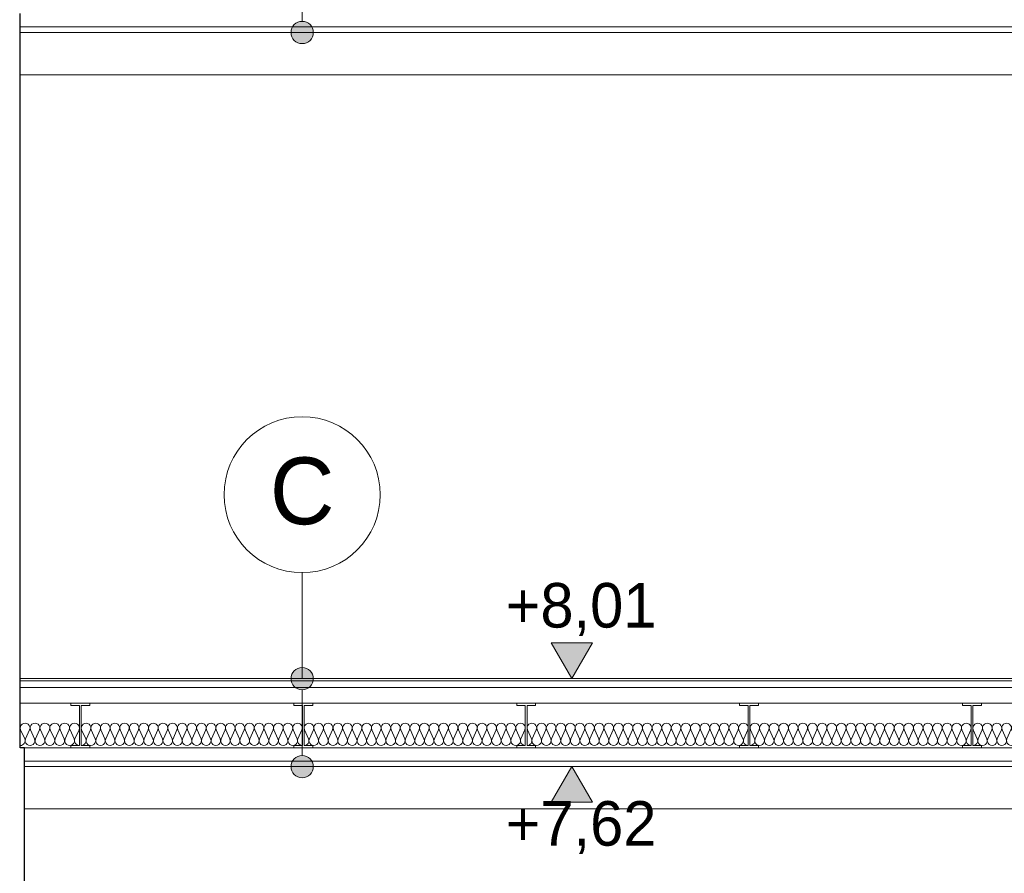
# Model space of a CAD drawing. Extents: x -394022 to -71759, y -12022 to 18278.
# Tile 50 of 91: x -182146 to -177729, y 3684 to 7516. Entities that reach past the tile are written whole.
import ezdxf

# ---------------------------------------------------------------- set-up
doc = ezdxf.new("R2010")
doc.units = 0
doc.header["$MEASUREMENT"] = 0
for name, color, linetype in [('Arch opisy', 7, 'Continuous'), ('Arch wymiary', 7, 'Continuous'), ('INWENT STROPY', 7, 'Continuous')]:
    doc.layers.add(name, color=color, linetype=linetype)
for name, color, linetype, lineweight in [('Arch opisy_Nr_Pióra__21', 7, 'Continuous', 13), ('Arch wymiary_Nr_Pióra__21', 7, 'Continuous', 13), ('INWENT STROPY_Nr_Pióra__21', 7, 'Continuous', 13), ('INWENT.ŚCIANY_Nr_Pióra__1', 7, 'Continuous', 25)]:
    doc.layers.add(name, color=color, linetype=linetype, lineweight=lineweight)
for name, color, linetype, lineweight, true_color in [('INWENT STROPY_Nr_Pióra__2', 7, 'Continuous', 13, 0x7f7f7f), ('INWENT STROPY_Nr_Pióra__25', 7, 'Continuous', 15, 0x40a5ff), ('Inwentaryzacja Konst._Nr_Pióra__25', 7, 'Continuous', 15, 0x40a5ff)]:
    doc.layers.add(name, color=color, linetype=linetype, lineweight=lineweight, true_color=true_color)
doc.styles.add('GENERATED_STYLE_1', font='txt')
doc.styles.add('GENERATED_STYLE_2', font='txt')

# ---------------------------------------------------------------- blocks, each defined once
blk = doc.blocks.new('Izolacja cieplna 14_4', base_point=(-182143.6, 4258.2))
at = {"layer": 'INWENT STROPY_Nr_Pióra__2', "linetype": 'Continuous'}
for p, q in [((-182141.7, 4328.4), (-182123.3, 4288)), ((-182119.6, 4288), (-182101.1, 4328.4)), ((-182097.4, 4328.4), (-182079, 4288)), ((-182075.2, 4288), (-182056.8, 4328.4)), ((-182053.1, 4328.4), (-182034.6, 4288)), ((-182030.9, 4288), (-182012.5, 4328.4)), ((-182008.7, 4328.4), (-181990.3, 4288)), ((-181986.6, 4288), (-181968.1, 4328.4)), ((-181964.4, 4328.4), (-181946, 4288)), ((-181942.2, 4288), (-181923.8, 4328.4)), ((-181920.1, 4328.4), (-181901.6, 4288)), ((-181897.9, 4288), (-181879.5, 4328.4))]:
    blk.add_line(p, q, dxfattribs=at)
for centre, start_param, end_param in [((-182121.4, 4336.9), 5.870392, 9.837571), ((-182077.1, 4336.9), 5.870392, 9.837571), ((-182032.8, 4336.9), 5.870392, 9.837571), ((-181988.4, 4336.9), 5.870392, 9.837571), ((-181944.1, 4336.9), 5.870392, 9.837571), ((-181899.8, 4336.9), 5.870392, 9.837571), ((-182143.6, 4279.4), 4.712389, 6.695979), ((-182099.3, 4279.4), 2.7288, 6.695979), ((-182054.9, 4279.4), 2.7288, 6.695979), ((-182010.6, 4279.4), 2.7288, 6.695979), ((-181966.3, 4279.4), 2.7288, 6.695979), ((-181921.9, 4279.4), 2.7288, 6.695979), ((-181877.6, 4279.4), 2.7288, 4.712389)]:
    blk.add_ellipse(centre, major_axis=(22.2, 0), ratio=0.95945, start_param=start_param, end_param=end_param, dxfattribs=at)
blk = doc.blocks.new('Izolacja cieplna 14_13', base_point=(-181869.6, 4258.2))
at = {"layer": 'INWENT STROPY_Nr_Pióra__2', "linetype": 'Continuous'}
for p, q in [((-181867.8, 4328.4), (-181849.8, 4288)), ((-181846.2, 4288), (-181828.3, 4328.4)), ((-181824.7, 4328.4), (-181806.7, 4288)), ((-181803.1, 4288), (-181785.1, 4328.4)), ((-181781.5, 4328.4), (-181763.6, 4288)), ((-181760, 4288), (-181742, 4328.4)), ((-181738.4, 4328.4), (-181720.4, 4288)), ((-181716.8, 4288), (-181698.9, 4328.4)), ((-181695.3, 4328.4), (-181677.3, 4288)), ((-181673.7, 4288), (-181655.8, 4328.4)), ((-181652.1, 4328.4), (-181634.2, 4288)), ((-181630.6, 4288), (-181612.6, 4328.4)), ((-181609, 4328.4), (-181591.1, 4288)), ((-181587.4, 4288), (-181569.5, 4328.4)), ((-181565.9, 4328.4), (-181547.9, 4288)), ((-181544.3, 4288), (-181526.4, 4328.4)), ((-181522.7, 4328.4), (-181504.8, 4288)), ((-181501.2, 4288), (-181483.2, 4328.4)), ((-181479.6, 4328.4), (-181461.7, 4288)), ((-181458, 4288), (-181440.1, 4328.4)), ((-181436.5, 4328.4), (-181418.5, 4288)), ((-181414.9, 4288), (-181397, 4328.4)), ((-181393.3, 4328.4), (-181375.4, 4288)), ((-181371.8, 4288), (-181353.8, 4328.4)), ((-181350.2, 4328.4), (-181332.3, 4288)), ((-181328.7, 4288), (-181310.7, 4328.4)), ((-181307.1, 4328.4), (-181289.1, 4288)), ((-181285.5, 4288), (-181267.6, 4328.4)), ((-181264, 4328.4), (-181246, 4288)), ((-181242.4, 4288), (-181224.4, 4328.4)), ((-181220.8, 4328.4), (-181202.9, 4288)), ((-181199.3, 4288), (-181181.3, 4328.4)), ((-181177.7, 4328.4), (-181159.8, 4288)), ((-181156.1, 4288), (-181138.2, 4328.4)), ((-181134.6, 4328.4), (-181116.6, 4288)), ((-181113, 4288), (-181095.1, 4328.4)), ((-181091.4, 4328.4), (-181073.5, 4288)), ((-181069.9, 4288), (-181051.9, 4328.4)), ((-181048.3, 4328.4), (-181030.4, 4288)), ((-181026.7, 4288), (-181008.8, 4328.4)), ((-181005.2, 4328.4), (-180987.2, 4288)), ((-180983.6, 4288), (-180965.7, 4328.4)), ((-180962, 4328.4), (-180944.1, 4288)), ((-180940.5, 4288), (-180922.5, 4328.4)), ((-180918.9, 4328.4), (-180901, 4288)), ((-180897.3, 4288), (-180879.4, 4328.4))]:
    blk.add_line(p, q, dxfattribs=at)
for centre, start_param, end_param in [((-181848, 4336.9), 5.870392, 9.837571), ((-181804.9, 4336.9), 5.870392, 9.837571), ((-181761.8, 4336.9), 5.870392, 9.837571), ((-181718.6, 4336.9), 5.870392, 9.837571), ((-181675.5, 4336.9), 5.870392, 9.837571), ((-181632.4, 4336.9), 5.870392, 9.837571), ((-181589.2, 4336.9), 5.870392, 9.837571), ((-181546.1, 4336.9), 5.870392, 9.837571), ((-181503, 4336.9), 5.870392, 9.837571), ((-181459.9, 4336.9), 5.870392, 9.837571), ((-181416.7, 4336.9), 5.870392, 9.837571), ((-181373.6, 4336.9), 5.870392, 9.837571), ((-181330.5, 4336.9), 5.870392, 9.837571), ((-181287.3, 4336.9), 5.870392, 9.837571), ((-181244.2, 4336.9), 5.870392, 9.837571), ((-181201.1, 4336.9), 5.870392, 9.837571), ((-181157.9, 4336.9), 5.870392, 9.837571), ((-181114.8, 4336.9), 5.870392, 9.837571), ((-181071.7, 4336.9), 5.870392, 9.837571), ((-181028.6, 4336.9), 5.870392, 9.837571), ((-180985.4, 4336.9), 5.870392, 9.837571), ((-180942.3, 4336.9), 5.870392, 9.837571), ((-180899.2, 4336.9), 5.870392, 9.837571), ((-181869.6, 4279.4), 4.712389, 6.695979), ((-181826.5, 4279.4), 2.7288, 6.695979), ((-181783.3, 4279.4), 2.7288, 6.695979), ((-181740.2, 4279.4), 2.7288, 6.695979), ((-181697.1, 4279.4), 2.7288, 6.695979), ((-181653.9, 4279.4), 2.7288, 6.695979), ((-181610.8, 4279.4), 2.7288, 6.695979), ((-181567.7, 4279.4), 2.7288, 6.695979), ((-181524.6, 4279.4), 2.7288, 6.695979), ((-181481.4, 4279.4), 2.7288, 6.695979), ((-181438.3, 4279.4), 2.7288, 6.695979), ((-181395.2, 4279.4), 2.7288, 6.695979), ((-181352, 4279.4), 2.7288, 6.695979), ((-181308.9, 4279.4), 2.7288, 6.695979), ((-181265.8, 4279.4), 2.7288, 6.695979), ((-181222.6, 4279.4), 2.7288, 6.695979), ((-181179.5, 4279.4), 2.7288, 6.695979), ((-181136.4, 4279.4), 2.7288, 6.695979), ((-181093.2, 4279.4), 2.7288, 6.695979), ((-181050.1, 4279.4), 2.7288, 6.695979), ((-181007, 4279.4), 2.7288, 6.695979), ((-180963.9, 4279.4), 2.7288, 6.695979), ((-180920.7, 4279.4), 2.7288, 6.695979), ((-180877.6, 4279.4), 2.7288, 4.712389)]:
    blk.add_ellipse(centre, major_axis=(21.6, 0), ratio=0.986209, start_param=start_param, end_param=end_param, dxfattribs=at)
blk = doc.blocks.new('Izolacja cieplna 14_44', base_point=(-178869.6, 4258.2))
at = {"layer": 'INWENT STROPY_Nr_Pióra__2', "linetype": 'Continuous'}
for p, q in [((-178867.8, 4328.4), (-178849.8, 4288)), ((-178846.2, 4288), (-178828.3, 4328.4)), ((-178824.7, 4328.4), (-178806.7, 4288)), ((-178803.1, 4288), (-178785.1, 4328.4)), ((-178781.5, 4328.4), (-178763.6, 4288)), ((-178760, 4288), (-178742, 4328.4)), ((-178738.4, 4328.4), (-178720.4, 4288)), ((-178716.8, 4288), (-178698.9, 4328.4)), ((-178695.3, 4328.4), (-178677.3, 4288)), ((-178673.7, 4288), (-178655.8, 4328.4)), ((-178652.1, 4328.4), (-178634.2, 4288)), ((-178630.6, 4288), (-178612.6, 4328.4)), ((-178609, 4328.4), (-178591.1, 4288)), ((-178587.4, 4288), (-178569.5, 4328.4)), ((-178565.9, 4328.4), (-178547.9, 4288)), ((-178544.3, 4288), (-178526.4, 4328.4)), ((-178522.7, 4328.4), (-178504.8, 4288)), ((-178501.2, 4288), (-178483.2, 4328.4)), ((-178479.6, 4328.4), (-178461.7, 4288)), ((-178458, 4288), (-178440.1, 4328.4)), ((-178436.5, 4328.4), (-178418.5, 4288)), ((-178414.9, 4288), (-178397, 4328.4)), ((-178393.3, 4328.4), (-178375.4, 4288)), ((-178371.8, 4288), (-178353.8, 4328.4)), ((-178350.2, 4328.4), (-178332.3, 4288)), ((-178328.7, 4288), (-178310.7, 4328.4)), ((-178307.1, 4328.4), (-178289.1, 4288)), ((-178285.5, 4288), (-178267.6, 4328.4)), ((-178264, 4328.4), (-178246, 4288)), ((-178242.4, 4288), (-178224.4, 4328.4)), ((-178220.8, 4328.4), (-178202.9, 4288)), ((-178199.3, 4288), (-178181.3, 4328.4)), ((-178177.7, 4328.4), (-178159.8, 4288)), ((-178156.1, 4288), (-178138.2, 4328.4)), ((-178134.6, 4328.4), (-178116.6, 4288)), ((-178113, 4288), (-178095.1, 4328.4)), ((-178091.4, 4328.4), (-178073.5, 4288)), ((-178069.9, 4288), (-178051.9, 4328.4)), ((-178048.3, 4328.4), (-178030.4, 4288)), ((-178026.7, 4288), (-178008.8, 4328.4)), ((-178005.2, 4328.4), (-177987.2, 4288)), ((-177983.6, 4288), (-177965.7, 4328.4)), ((-177962, 4328.4), (-177944.1, 4288)), ((-177940.5, 4288), (-177922.5, 4328.4)), ((-177918.9, 4328.4), (-177901, 4288)), ((-177897.3, 4288), (-177879.4, 4328.4))]:
    blk.add_line(p, q, dxfattribs=at)
for centre, start_param, end_param in [((-178848, 4336.9), 5.870392, 9.837571), ((-178804.9, 4336.9), 5.870392, 9.837571), ((-178761.8, 4336.9), 5.870392, 9.837571), ((-178718.6, 4336.9), 5.870392, 9.837571), ((-178675.5, 4336.9), 5.870392, 9.837571), ((-178632.4, 4336.9), 5.870392, 9.837571), ((-178589.2, 4336.9), 5.870392, 9.837571), ((-178546.1, 4336.9), 5.870392, 9.837571), ((-178503, 4336.9), 5.870392, 9.837571), ((-178459.9, 4336.9), 5.870392, 9.837571), ((-178416.7, 4336.9), 5.870392, 9.837571), ((-178373.6, 4336.9), 5.870392, 9.837571), ((-178330.5, 4336.9), 5.870392, 9.837571), ((-178287.3, 4336.9), 5.870392, 9.837571), ((-178244.2, 4336.9), 5.870392, 9.837571), ((-178201.1, 4336.9), 5.870392, 9.837571), ((-178157.9, 4336.9), 5.870392, 9.837571), ((-178114.8, 4336.9), 5.870392, 9.837571), ((-178071.7, 4336.9), 5.870392, 9.837571), ((-178028.6, 4336.9), 5.870392, 9.837571), ((-177985.4, 4336.9), 5.870392, 9.837571), ((-177942.3, 4336.9), 5.870392, 9.837571), ((-177899.2, 4336.9), 5.870392, 9.837571), ((-178869.6, 4279.4), 4.712389, 6.695979), ((-178826.5, 4279.4), 2.7288, 6.695979), ((-178783.3, 4279.4), 2.7288, 6.695979), ((-178740.2, 4279.4), 2.7288, 6.695979), ((-178697.1, 4279.4), 2.7288, 6.695979), ((-178653.9, 4279.4), 2.7288, 6.695979), ((-178610.8, 4279.4), 2.7288, 6.695979), ((-178567.7, 4279.4), 2.7288, 6.695979), ((-178524.6, 4279.4), 2.7288, 6.695979), ((-178481.4, 4279.4), 2.7288, 6.695979), ((-178438.3, 4279.4), 2.7288, 6.695979), ((-178395.2, 4279.4), 2.7288, 6.695979), ((-178352, 4279.4), 2.7288, 6.695979), ((-178308.9, 4279.4), 2.7288, 6.695979), ((-178265.8, 4279.4), 2.7288, 6.695979), ((-178222.6, 4279.4), 2.7288, 6.695979), ((-178179.5, 4279.4), 2.7288, 6.695979), ((-178136.4, 4279.4), 2.7288, 6.695979), ((-178093.2, 4279.4), 2.7288, 6.695979), ((-178050.1, 4279.4), 2.7288, 6.695979), ((-178007, 4279.4), 2.7288, 6.695979), ((-177963.9, 4279.4), 2.7288, 6.695979), ((-177920.7, 4279.4), 2.7288, 6.695979), ((-177877.6, 4279.4), 2.7288, 4.712389)]:
    blk.add_ellipse(centre, major_axis=(21.6, 0), ratio=0.986209, start_param=start_param, end_param=end_param, dxfattribs=at)
blk = doc.blocks.new('Izolacja cieplna 14_77', base_point=(-180869.6, 4258.2))
at = {"layer": 'INWENT STROPY_Nr_Pióra__2', "linetype": 'Continuous'}
for p, q in [((-180867.8, 4328.4), (-180849.8, 4288)), ((-180846.2, 4288), (-180828.3, 4328.4)), ((-180824.7, 4328.4), (-180806.7, 4288)), ((-180803.1, 4288), (-180785.1, 4328.4)), ((-180781.5, 4328.4), (-180763.6, 4288)), ((-180760, 4288), (-180742, 4328.4)), ((-180738.4, 4328.4), (-180720.4, 4288)), ((-180716.8, 4288), (-180698.9, 4328.4)), ((-180695.3, 4328.4), (-180677.3, 4288)), ((-180673.7, 4288), (-180655.8, 4328.4)), ((-180652.1, 4328.4), (-180634.2, 4288)), ((-180630.6, 4288), (-180612.6, 4328.4)), ((-180609, 4328.4), (-180591.1, 4288)), ((-180587.4, 4288), (-180569.5, 4328.4)), ((-180565.9, 4328.4), (-180547.9, 4288)), ((-180544.3, 4288), (-180526.4, 4328.4)), ((-180522.7, 4328.4), (-180504.8, 4288)), ((-180501.2, 4288), (-180483.2, 4328.4)), ((-180479.6, 4328.4), (-180461.7, 4288)), ((-180458, 4288), (-180440.1, 4328.4)), ((-180436.5, 4328.4), (-180418.5, 4288)), ((-180414.9, 4288), (-180397, 4328.4)), ((-180393.3, 4328.4), (-180375.4, 4288)), ((-180371.8, 4288), (-180353.8, 4328.4)), ((-180350.2, 4328.4), (-180332.3, 4288)), ((-180328.7, 4288), (-180310.7, 4328.4)), ((-180307.1, 4328.4), (-180289.1, 4288)), ((-180285.5, 4288), (-180267.6, 4328.4)), ((-180264, 4328.4), (-180246, 4288)), ((-180242.4, 4288), (-180224.4, 4328.4)), ((-180220.8, 4328.4), (-180202.9, 4288)), ((-180199.3, 4288), (-180181.3, 4328.4)), ((-180177.7, 4328.4), (-180159.8, 4288)), ((-180156.1, 4288), (-180138.2, 4328.4)), ((-180134.6, 4328.4), (-180116.6, 4288)), ((-180113, 4288), (-180095.1, 4328.4)), ((-180091.4, 4328.4), (-180073.5, 4288)), ((-180069.9, 4288), (-180051.9, 4328.4)), ((-180048.3, 4328.4), (-180030.4, 4288)), ((-180026.7, 4288), (-180008.8, 4328.4)), ((-180005.2, 4328.4), (-179987.2, 4288)), ((-179983.6, 4288), (-179965.7, 4328.4)), ((-179962, 4328.4), (-179944.1, 4288)), ((-179940.5, 4288), (-179922.5, 4328.4)), ((-179918.9, 4328.4), (-179901, 4288)), ((-179897.3, 4288), (-179879.4, 4328.4))]:
    blk.add_line(p, q, dxfattribs=at)
for centre, start_param, end_param in [((-180848, 4336.9), 5.870392, 9.837571), ((-180804.9, 4336.9), 5.870392, 9.837571), ((-180761.8, 4336.9), 5.870392, 9.837571), ((-180718.6, 4336.9), 5.870392, 9.837571), ((-180675.5, 4336.9), 5.870392, 9.837571), ((-180632.4, 4336.9), 5.870392, 9.837571), ((-180589.2, 4336.9), 5.870392, 9.837571), ((-180546.1, 4336.9), 5.870392, 9.837571), ((-180503, 4336.9), 5.870392, 9.837571), ((-180459.9, 4336.9), 5.870392, 9.837571), ((-180416.7, 4336.9), 5.870392, 9.837571), ((-180373.6, 4336.9), 5.870392, 9.837571), ((-180330.5, 4336.9), 5.870392, 9.837571), ((-180287.3, 4336.9), 5.870392, 9.837571), ((-180244.2, 4336.9), 5.870392, 9.837571), ((-180201.1, 4336.9), 5.870392, 9.837571), ((-180157.9, 4336.9), 5.870392, 9.837571), ((-180114.8, 4336.9), 5.870392, 9.837571), ((-180071.7, 4336.9), 5.870392, 9.837571), ((-180028.6, 4336.9), 5.870392, 9.837571), ((-179985.4, 4336.9), 5.870392, 9.837571), ((-179942.3, 4336.9), 5.870392, 9.837571), ((-179899.2, 4336.9), 5.870392, 9.837571), ((-180869.6, 4279.4), 4.712389, 6.695979), ((-180826.5, 4279.4), 2.7288, 6.695979), ((-180783.3, 4279.4), 2.7288, 6.695979), ((-180740.2, 4279.4), 2.7288, 6.695979), ((-180697.1, 4279.4), 2.7288, 6.695979), ((-180653.9, 4279.4), 2.7288, 6.695979), ((-180610.8, 4279.4), 2.7288, 6.695979), ((-180567.7, 4279.4), 2.7288, 6.695979), ((-180524.6, 4279.4), 2.7288, 6.695979), ((-180481.4, 4279.4), 2.7288, 6.695979), ((-180438.3, 4279.4), 2.7288, 6.695979), ((-180395.2, 4279.4), 2.7288, 6.695979), ((-180352, 4279.4), 2.7288, 6.695979), ((-180308.9, 4279.4), 2.7288, 6.695979), ((-180265.8, 4279.4), 2.7288, 6.695979), ((-180222.6, 4279.4), 2.7288, 6.695979), ((-180179.5, 4279.4), 2.7288, 6.695979), ((-180136.4, 4279.4), 2.7288, 6.695979), ((-180093.2, 4279.4), 2.7288, 6.695979), ((-180050.1, 4279.4), 2.7288, 6.695979), ((-180007, 4279.4), 2.7288, 6.695979), ((-179963.9, 4279.4), 2.7288, 6.695979), ((-179920.7, 4279.4), 2.7288, 6.695979), ((-179877.6, 4279.4), 2.7288, 4.712389)]:
    blk.add_ellipse(centre, major_axis=(21.6, 0), ratio=0.986209, start_param=start_param, end_param=end_param, dxfattribs=at)
blk = doc.blocks.new('Izolacja cieplna 14_78', base_point=(-179869.6, 4258.2))
at = {"layer": 'INWENT STROPY_Nr_Pióra__2', "linetype": 'Continuous'}
for p, q in [((-179867.8, 4328.4), (-179849.8, 4288)), ((-179846.2, 4288), (-179828.3, 4328.4)), ((-179824.7, 4328.4), (-179806.7, 4288)), ((-179803.1, 4288), (-179785.1, 4328.4)), ((-179781.5, 4328.4), (-179763.6, 4288)), ((-179760, 4288), (-179742, 4328.4)), ((-179738.4, 4328.4), (-179720.4, 4288)), ((-179716.8, 4288), (-179698.9, 4328.4)), ((-179695.3, 4328.4), (-179677.3, 4288)), ((-179673.7, 4288), (-179655.8, 4328.4)), ((-179652.1, 4328.4), (-179634.2, 4288)), ((-179630.6, 4288), (-179612.6, 4328.4)), ((-179609, 4328.4), (-179591.1, 4288)), ((-179587.4, 4288), (-179569.5, 4328.4)), ((-179565.9, 4328.4), (-179547.9, 4288)), ((-179544.3, 4288), (-179526.4, 4328.4)), ((-179522.7, 4328.4), (-179504.8, 4288)), ((-179501.2, 4288), (-179483.2, 4328.4)), ((-179479.6, 4328.4), (-179461.7, 4288)), ((-179458, 4288), (-179440.1, 4328.4)), ((-179436.5, 4328.4), (-179418.5, 4288)), ((-179414.9, 4288), (-179397, 4328.4)), ((-179393.3, 4328.4), (-179375.4, 4288)), ((-179371.8, 4288), (-179353.8, 4328.4)), ((-179350.2, 4328.4), (-179332.3, 4288)), ((-179328.7, 4288), (-179310.7, 4328.4)), ((-179307.1, 4328.4), (-179289.1, 4288)), ((-179285.5, 4288), (-179267.6, 4328.4)), ((-179264, 4328.4), (-179246, 4288)), ((-179242.4, 4288), (-179224.4, 4328.4)), ((-179220.8, 4328.4), (-179202.9, 4288)), ((-179199.3, 4288), (-179181.3, 4328.4)), ((-179177.7, 4328.4), (-179159.8, 4288)), ((-179156.1, 4288), (-179138.2, 4328.4)), ((-179134.6, 4328.4), (-179116.6, 4288)), ((-179113, 4288), (-179095.1, 4328.4)), ((-179091.4, 4328.4), (-179073.5, 4288)), ((-179069.9, 4288), (-179051.9, 4328.4)), ((-179048.3, 4328.4), (-179030.4, 4288)), ((-179026.7, 4288), (-179008.8, 4328.4)), ((-179005.2, 4328.4), (-178987.2, 4288)), ((-178983.6, 4288), (-178965.7, 4328.4)), ((-178962, 4328.4), (-178944.1, 4288)), ((-178940.5, 4288), (-178922.5, 4328.4)), ((-178918.9, 4328.4), (-178901, 4288)), ((-178897.3, 4288), (-178879.4, 4328.4))]:
    blk.add_line(p, q, dxfattribs=at)
for centre, start_param, end_param in [((-179848, 4336.9), 5.870392, 9.837571), ((-179804.9, 4336.9), 5.870392, 9.837571), ((-179761.8, 4336.9), 5.870392, 9.837571), ((-179718.6, 4336.9), 5.870392, 9.837571), ((-179675.5, 4336.9), 5.870392, 9.837571), ((-179632.4, 4336.9), 5.870392, 9.837571), ((-179589.2, 4336.9), 5.870392, 9.837571), ((-179546.1, 4336.9), 5.870392, 9.837571), ((-179503, 4336.9), 5.870392, 9.837571), ((-179459.9, 4336.9), 5.870392, 9.837571), ((-179416.7, 4336.9), 5.870392, 9.837571), ((-179373.6, 4336.9), 5.870392, 9.837571), ((-179330.5, 4336.9), 5.870392, 9.837571), ((-179287.3, 4336.9), 5.870392, 9.837571), ((-179244.2, 4336.9), 5.870392, 9.837571), ((-179201.1, 4336.9), 5.870392, 9.837571), ((-179157.9, 4336.9), 5.870392, 9.837571), ((-179114.8, 4336.9), 5.870392, 9.837571), ((-179071.7, 4336.9), 5.870392, 9.837571), ((-179028.6, 4336.9), 5.870392, 9.837571), ((-178985.4, 4336.9), 5.870392, 9.837571), ((-178942.3, 4336.9), 5.870392, 9.837571), ((-178899.2, 4336.9), 5.870392, 9.837571), ((-179869.6, 4279.4), 4.712389, 6.695979), ((-179826.5, 4279.4), 2.7288, 6.695979), ((-179783.3, 4279.4), 2.7288, 6.695979), ((-179740.2, 4279.4), 2.7288, 6.695979), ((-179697.1, 4279.4), 2.7288, 6.695979), ((-179653.9, 4279.4), 2.7288, 6.695979), ((-179610.8, 4279.4), 2.7288, 6.695979), ((-179567.7, 4279.4), 2.7288, 6.695979), ((-179524.6, 4279.4), 2.7288, 6.695979), ((-179481.4, 4279.4), 2.7288, 6.695979), ((-179438.3, 4279.4), 2.7288, 6.695979), ((-179395.2, 4279.4), 2.7288, 6.695979), ((-179352, 4279.4), 2.7288, 6.695979), ((-179308.9, 4279.4), 2.7288, 6.695979), ((-179265.8, 4279.4), 2.7288, 6.695979), ((-179222.6, 4279.4), 2.7288, 6.695979), ((-179179.5, 4279.4), 2.7288, 6.695979), ((-179136.4, 4279.4), 2.7288, 6.695979), ((-179093.2, 4279.4), 2.7288, 6.695979), ((-179050.1, 4279.4), 2.7288, 6.695979), ((-179007, 4279.4), 2.7288, 6.695979), ((-178963.9, 4279.4), 2.7288, 6.695979), ((-178920.7, 4279.4), 2.7288, 6.695979), ((-178877.6, 4279.4), 2.7288, 4.712389)]:
    blk.add_ellipse(centre, major_axis=(21.6, 0), ratio=0.986209, start_param=start_param, end_param=end_param, dxfattribs=at)
blk = doc.blocks.new('Izolacja cieplna 14_80', base_point=(-177869.6, 4258.2))
at = {"layer": 'INWENT STROPY_Nr_Pióra__2', "linetype": 'Continuous'}
for p, q in [((-177867.8, 4328.4), (-177849.8, 4288)), ((-177846.2, 4288), (-177828.3, 4328.4)), ((-177824.7, 4328.4), (-177806.7, 4288)), ((-177803.1, 4288), (-177785.1, 4328.4)), ((-177781.5, 4328.4), (-177763.6, 4288)), ((-177760, 4288), (-177742, 4328.4)), ((-177738.4, 4328.4), (-177720.4, 4288)), ((-177716.8, 4288), (-177698.9, 4328.4)), ((-177695.3, 4328.4), (-177677.3, 4288)), ((-177673.7, 4288), (-177655.8, 4328.4)), ((-177652.1, 4328.4), (-177634.2, 4288)), ((-177630.6, 4288), (-177612.6, 4328.4)), ((-177609, 4328.4), (-177591.1, 4288)), ((-177587.4, 4288), (-177569.5, 4328.4)), ((-177565.9, 4328.4), (-177547.9, 4288)), ((-177544.3, 4288), (-177526.4, 4328.4)), ((-177522.7, 4328.4), (-177504.8, 4288)), ((-177501.2, 4288), (-177483.2, 4328.4)), ((-177479.6, 4328.4), (-177461.7, 4288)), ((-177458, 4288), (-177440.1, 4328.4)), ((-177436.5, 4328.4), (-177418.5, 4288)), ((-177414.9, 4288), (-177397, 4328.4)), ((-177393.3, 4328.4), (-177375.4, 4288)), ((-177371.8, 4288), (-177353.8, 4328.4)), ((-177350.2, 4328.4), (-177332.3, 4288)), ((-177328.7, 4288), (-177310.7, 4328.4)), ((-177307.1, 4328.4), (-177289.1, 4288)), ((-177285.5, 4288), (-177267.6, 4328.4)), ((-177264, 4328.4), (-177246, 4288)), ((-177242.4, 4288), (-177224.4, 4328.4)), ((-177220.8, 4328.4), (-177202.9, 4288)), ((-177199.3, 4288), (-177181.3, 4328.4)), ((-177177.7, 4328.4), (-177159.8, 4288)), ((-177156.1, 4288), (-177138.2, 4328.4)), ((-177134.6, 4328.4), (-177116.6, 4288)), ((-177113, 4288), (-177095.1, 4328.4)), ((-177091.4, 4328.4), (-177073.5, 4288)), ((-177069.9, 4288), (-177051.9, 4328.4)), ((-177048.3, 4328.4), (-177030.4, 4288)), ((-177026.7, 4288), (-177008.8, 4328.4)), ((-177005.2, 4328.4), (-176987.2, 4288)), ((-176983.6, 4288), (-176965.7, 4328.4)), ((-176962, 4328.4), (-176944.1, 4288)), ((-176940.5, 4288), (-176922.5, 4328.4)), ((-176918.9, 4328.4), (-176901, 4288)), ((-176897.3, 4288), (-176879.4, 4328.4))]:
    blk.add_line(p, q, dxfattribs=at)
for centre, start_param, end_param in [((-177848, 4336.9), 5.870392, 9.837571), ((-177804.9, 4336.9), 5.870392, 9.837571), ((-177761.8, 4336.9), 5.870392, 9.837571), ((-177718.6, 4336.9), 5.870392, 9.837571), ((-177675.5, 4336.9), 5.870392, 9.837571), ((-177632.4, 4336.9), 5.870392, 9.837571), ((-177589.2, 4336.9), 5.870392, 9.837571), ((-177546.1, 4336.9), 5.870392, 9.837571), ((-177503, 4336.9), 5.870392, 9.837571), ((-177459.9, 4336.9), 5.870392, 9.837571), ((-177416.7, 4336.9), 5.870392, 9.837571), ((-177373.6, 4336.9), 5.870392, 9.837571), ((-177330.5, 4336.9), 5.870392, 9.837571), ((-177287.3, 4336.9), 5.870392, 9.837571), ((-177244.2, 4336.9), 5.870392, 9.837571), ((-177201.1, 4336.9), 5.870392, 9.837571), ((-177157.9, 4336.9), 5.870392, 9.837571), ((-177114.8, 4336.9), 5.870392, 9.837571), ((-177071.7, 4336.9), 5.870392, 9.837571), ((-177028.6, 4336.9), 5.870392, 9.837571), ((-176985.4, 4336.9), 5.870392, 9.837571), ((-176942.3, 4336.9), 5.870392, 9.837571), ((-176899.2, 4336.9), 5.870392, 9.837571), ((-177869.6, 4279.4), 4.712389, 6.695979), ((-177826.5, 4279.4), 2.7288, 6.695979), ((-177783.3, 4279.4), 2.7288, 6.695979), ((-177740.2, 4279.4), 2.7288, 6.695979), ((-177697.1, 4279.4), 2.7288, 6.695979), ((-177653.9, 4279.4), 2.7288, 6.695979), ((-177610.8, 4279.4), 2.7288, 6.695979), ((-177567.7, 4279.4), 2.7288, 6.695979), ((-177524.6, 4279.4), 2.7288, 6.695979), ((-177481.4, 4279.4), 2.7288, 6.695979), ((-177438.3, 4279.4), 2.7288, 6.695979), ((-177395.2, 4279.4), 2.7288, 6.695979), ((-177352, 4279.4), 2.7288, 6.695979), ((-177308.9, 4279.4), 2.7288, 6.695979), ((-177265.8, 4279.4), 2.7288, 6.695979), ((-177222.6, 4279.4), 2.7288, 6.695979), ((-177179.5, 4279.4), 2.7288, 6.695979), ((-177136.4, 4279.4), 2.7288, 6.695979), ((-177093.2, 4279.4), 2.7288, 6.695979), ((-177050.1, 4279.4), 2.7288, 6.695979), ((-177007, 4279.4), 2.7288, 6.695979), ((-176963.9, 4279.4), 2.7288, 6.695979), ((-176920.7, 4279.4), 2.7288, 6.695979), ((-176877.6, 4279.4), 2.7288, 4.712389)]:
    blk.add_ellipse(centre, major_axis=(21.6, 0), ratio=0.986209, start_param=start_param, end_param=end_param, dxfattribs=at)
blk = doc.blocks.new('Linia_31', base_point=(-180878.6, 4163.2))
at = {"layer": 'Arch opisy_Nr_Pióra__21', "linetype": 'Continuous'}
for points in [[(-180828.6, 4558.2), (-180832.4, 4577.3), (-180843.2, 4593.5), (-180859.5, 4604.4), (-180878.6, 4608.2), (-180897.7, 4604.4), (-180913.9, 4593.5), (-180924.8, 4577.3), (-180928.6, 4558.2), (-180924.8, 4539), (-180913.9, 4522.8), (-180897.7, 4512), (-180878.6, 4508.2), (-180859.5, 4512), (-180843.2, 4522.8), (-180832.4, 4539)], [(-180828.6, 4163.2), (-180832.4, 4182.3), (-180843.2, 4198.5), (-180859.5, 4209.4), (-180878.6, 4213.2), (-180897.7, 4209.4), (-180913.9, 4198.5), (-180924.8, 4182.3), (-180928.6, 4163.2), (-180924.8, 4144), (-180913.9, 4127.8), (-180897.7, 4117), (-180878.6, 4113.2), (-180859.5, 4117), (-180843.2, 4127.8), (-180832.4, 4144)]]:
    blk.add_hatch(color=256, dxfattribs=at).paths.add_polyline_path(points, flags=0)
blk.add_line((-180878.6, 4213.2), (-180878.6, 4508.2), dxfattribs=at)
for centre in [(-180878.6, 4558.2), (-180878.6, 4163.2)]:
    blk.add_circle(centre, 50, dxfattribs=at)
blk = doc.blocks.new('Linia_32', base_point=(-180878.6, 4558.2))
at = {"layer": 'Arch opisy_Nr_Pióra__21', "linetype": 'Continuous'}
blk.add_line((-180878.6, 4558.2), (-180878.6, 5033.8), dxfattribs=at)
blk.add_circle((-180878.6, 5383.8), 350, dxfattribs=at)
blk = doc.blocks.new('Linia_33', base_point=(-180878.6, 7458.2))
at = {"layer": 'Arch opisy_Nr_Pióra__21', "linetype": 'Continuous'}
for points in [[(-180828.6, 7853.2), (-180832.4, 7872.3), (-180843.2, 7888.5), (-180859.5, 7899.4), (-180878.6, 7903.2), (-180897.7, 7899.4), (-180913.9, 7888.5), (-180924.8, 7872.3), (-180928.6, 7853.2), (-180924.8, 7834), (-180913.9, 7817.8), (-180897.7, 7807), (-180878.6, 7803.2), (-180859.5, 7807), (-180843.2, 7817.8), (-180832.4, 7834)], [(-180828.6, 7458.2), (-180832.4, 7477.3), (-180843.2, 7493.5), (-180859.5, 7504.4), (-180878.6, 7508.2), (-180897.7, 7504.4), (-180913.9, 7493.5), (-180924.8, 7477.3), (-180928.6, 7458.2), (-180924.8, 7439), (-180913.9, 7422.8), (-180897.7, 7412), (-180878.6, 7408.2), (-180859.5, 7412), (-180843.2, 7422.8), (-180832.4, 7439)]]:
    blk.add_hatch(color=256, dxfattribs=at).paths.add_polyline_path(points, flags=0)
blk.add_line((-180878.6, 7508.2), (-180878.6, 7803.2), dxfattribs=at)
for centre in [(-180878.6, 7853.2), (-180878.6, 7458.2)]:
    blk.add_circle(centre, 50, dxfattribs=at)
blk = doc.blocks.new('Wymiary_51', base_point=(-179668.6, 4558.2))
at = {"layer": 'Arch wymiary_Nr_Pióra__21', "linetype": 'Continuous'}
blk.add_hatch(color=256, dxfattribs=at).paths.add_polyline_path([(-179668.6, 4558.2), (-179761.4, 4718.2), (-179575.8, 4718.2)], flags=0)
for p, q in [((-179668.6, 4558.2), (-179761.4, 4718.2)), ((-179761.4, 4718.2), (-179575.8, 4718.2)), ((-179575.8, 4718.2), (-179668.6, 4558.2)), ((-179668.6, 4558.2), (-179788.6, 4558.2)), ((-179668.6, 4558.2), (-179548.6, 4558.2))]:
    blk.add_line(p, q, dxfattribs=at)
at = {"layer": 'Arch wymiary_Nr_Pióra__21', "insert": (-179966, 4750.2), "char_height": 200, "attachment_point": 7, "style": 'GENERATED_STYLE_1'}
blk.add_mtext('{+8,01}', dxfattribs=at)
blk = doc.blocks.new('Wymiary_52', base_point=(-179668.6, 4163.2))
at = {"layer": 'Arch wymiary_Nr_Pióra__21', "linetype": 'Continuous'}
blk.add_hatch(color=256, dxfattribs=at).paths.add_polyline_path([(-179668.6, 4163.2), (-179761.4, 4003.2), (-179575.8, 4003.2)], flags=0)
for p, q in [((-179668.6, 4163.2), (-179788.6, 4163.2)), ((-179668.6, 4163.2), (-179761.4, 4003.2)), ((-179668.6, 4163.2), (-179548.6, 4163.2)), ((-179575.8, 4003.2), (-179668.6, 4163.2)), ((-179761.4, 4003.2), (-179575.8, 4003.2))]:
    blk.add_line(p, q, dxfattribs=at)
at = {"layer": 'Arch wymiary_Nr_Pióra__21', "insert": (-179966, 3771.2), "char_height": 200, "attachment_point": 7, "style": 'GENERATED_STYLE_1'}
blk.add_mtext('{+7,62}', dxfattribs=at)

msp = doc.modelspace()

# ---------------------------------------------------------------- linework, layer by layer
at = {"layer": 'INWENT STROPY_Nr_Pióra__2', "linetype": 'Continuous'}
for p, q in [((-182143.6, 7268.2), (-174543.6, 7268.2)), ((-182123.6, 3973.2), (-174673.6, 3973.2))]:
    msp.add_line(p, q, dxfattribs=at)
at = {"layer": 'INWENT STROPY_Nr_Pióra__21', "linetype": 'Continuous'}
for p, q in [((-174543.6, 7483.2), (-182143.6, 7483.2)), ((-174543.6, 7458.2), (-182143.6, 7458.2)), ((-174543.6, 4558.2), (-182143.6, 4558.2)), ((-174543.6, 4548.2), (-182143.6, 4548.2)), ((-174543.6, 4518.2), (-182143.6, 4518.2)), ((-174673.6, 4188.2), (-182123.6, 4188.2)), ((-174673.6, 4163.2), (-182123.6, 4163.2))]:
    msp.add_line(p, q, dxfattribs=at)
at = {"layer": 'INWENT STROPY_Nr_Pióra__25', "linetype": 'Continuous'}
for p, q in [((-181831.1, 4448.2), (-181916.1, 4448.2)), ((-181916.1, 4438.2), (-181916.1, 4448.2)), ((-181877.6, 4438.2), (-181916.1, 4438.2)), ((-181877.6, 4258.2), (-181877.6, 4438.2)), ((-181831.1, 4438.2), (-181869.6, 4438.2)), ((-181869.6, 4258.2), (-181869.6, 4438.2)), ((-181831.1, 4438.2), (-181831.1, 4448.2)), ((-180831.1, 4448.2), (-180916.1, 4448.2)), ((-180916.1, 4438.2), (-180916.1, 4448.2)), ((-180877.6, 4438.2), (-180916.1, 4438.2)), ((-180877.6, 4258.2), (-180877.6, 4438.2)), ((-180831.1, 4438.2), (-180869.6, 4438.2)), ((-180869.6, 4258.2), (-180869.6, 4438.2)), ((-180831.1, 4438.2), (-180831.1, 4448.2)), ((-179831.1, 4448.2), (-179916.1, 4448.2)), ((-179916.1, 4438.2), (-179916.1, 4448.2)), ((-179877.6, 4438.2), (-179916.1, 4438.2)), ((-179877.6, 4258.2), (-179877.6, 4438.2)), ((-179831.1, 4438.2), (-179869.6, 4438.2)), ((-179869.6, 4258.2), (-179869.6, 4438.2)), ((-179831.1, 4438.2), (-179831.1, 4448.2)), ((-178831.1, 4448.2), (-178916.1, 4448.2)), ((-178916.1, 4438.2), (-178916.1, 4448.2)), ((-178877.6, 4438.2), (-178916.1, 4438.2)), ((-178877.6, 4258.2), (-178877.6, 4438.2)), ((-178869.6, 4258.2), (-178869.6, 4438.2)), ((-178831.1, 4438.2), (-178869.6, 4438.2)), ((-178831.1, 4438.2), (-178831.1, 4448.2)), ((-177831.1, 4448.2), (-177916.1, 4448.2)), ((-177916.1, 4438.2), (-177916.1, 4448.2)), ((-177877.6, 4438.2), (-177916.1, 4438.2)), ((-177877.6, 4258.2), (-177877.6, 4438.2)), ((-177831.1, 4438.2), (-177869.6, 4438.2)), ((-177869.6, 4258.2), (-177869.6, 4438.2)), ((-177831.1, 4438.2), (-177831.1, 4448.2)), ((-181916.1, 4248.2), (-181916.1, 4258.2)), ((-181877.6, 4258.2), (-181916.1, 4258.2)), ((-181831.1, 4248.2), (-181916.1, 4248.2)), ((-181831.1, 4258.2), (-181869.6, 4258.2)), ((-181831.1, 4258.2), (-181831.1, 4248.2)), ((-180916.1, 4248.2), (-180916.1, 4258.2)), ((-180877.6, 4258.2), (-180916.1, 4258.2)), ((-180831.1, 4248.2), (-180916.1, 4248.2)), ((-180831.1, 4258.2), (-180869.6, 4258.2)), ((-180831.1, 4258.2), (-180831.1, 4248.2)), ((-179916.1, 4248.2), (-179916.1, 4258.2)), ((-179877.6, 4258.2), (-179916.1, 4258.2)), ((-179831.1, 4248.2), (-179916.1, 4248.2)), ((-179831.1, 4258.2), (-179869.6, 4258.2)), ((-179831.1, 4258.2), (-179831.1, 4248.2)), ((-178916.1, 4248.2), (-178916.1, 4258.2)), ((-178877.6, 4258.2), (-178916.1, 4258.2)), ((-178831.1, 4248.2), (-178916.1, 4248.2)), ((-178831.1, 4258.2), (-178869.6, 4258.2)), ((-178831.1, 4258.2), (-178831.1, 4248.2)), ((-177916.1, 4248.2), (-177916.1, 4258.2)), ((-177877.6, 4258.2), (-177916.1, 4258.2)), ((-177831.1, 4248.2), (-177916.1, 4248.2)), ((-177831.1, 4258.2), (-177869.6, 4258.2)), ((-177831.1, 4258.2), (-177831.1, 4248.2))]:
    msp.add_line(p, q, dxfattribs=at)
at = {"layer": 'INWENT.ŚCIANY_Nr_Pióra__1', "linetype": 'Continuous'}
for p, q in [((-182143.6, 4248.2), (-182143.6, 7543.2)), ((-182123.6, 4248.2), (-182143.6, 4248.2)), ((-182123.6, 233.2), (-182123.6, 4248.2))]:
    msp.add_line(p, q, dxfattribs=at)
at = {"layer": 'Inwentaryzacja Konst._Nr_Pióra__25', "linetype": 'Continuous'}
for p, q in [((-174543.6, 4448.2), (-182143.6, 4448.2)), ((-174673.6, 4248.2), (-182123.6, 4248.2))]:
    msp.add_line(p, q, dxfattribs=at)

# ---------------------------------------------------------------- block references
at = {"layer": 'Arch opisy', "linetype": 'Continuous'}
for name, p in [('Linia_33', (-180878.6, 7458.2)), ('Linia_32', (-180878.6, 4558.2)), ('Linia_31', (-180878.6, 4163.2))]:
    msp.add_blockref(name, p, dxfattribs=at)
at = {"layer": 'Arch wymiary', "linetype": 'Continuous'}
for name, p in [('Wymiary_51', (-179668.6, 4558.2)), ('Wymiary_52', (-179668.6, 4163.2))]:
    msp.add_blockref(name, p, dxfattribs=at)
at = {"layer": 'INWENT STROPY', "color": 104, "linetype": 'Continuous', "lineweight": 20, "true_color": 0x029e21}
for name, p in [('Izolacja cieplna 14_4', (-182143.6, 4258.2)), ('Izolacja cieplna 14_13', (-181869.6, 4258.2)), ('Izolacja cieplna 14_77', (-180869.6, 4258.2)), ('Izolacja cieplna 14_78', (-179869.6, 4258.2)), ('Izolacja cieplna 14_44', (-178869.6, 4258.2)), ('Izolacja cieplna 14_80', (-177869.6, 4258.2))]:
    msp.add_blockref(name, p, dxfattribs=at)

# ---------------------------------------------------------------- texts
at = {"layer": 'Arch opisy_Nr_Pióra__21', "linetype": 'Continuous', "insert": (-180878.6, 5551), "char_height": 300, "attachment_point": 2, "style": 'GENERATED_STYLE_2'}
msp.add_mtext('{C}', dxfattribs=at)

doc.saveas('drawing.dxf')
